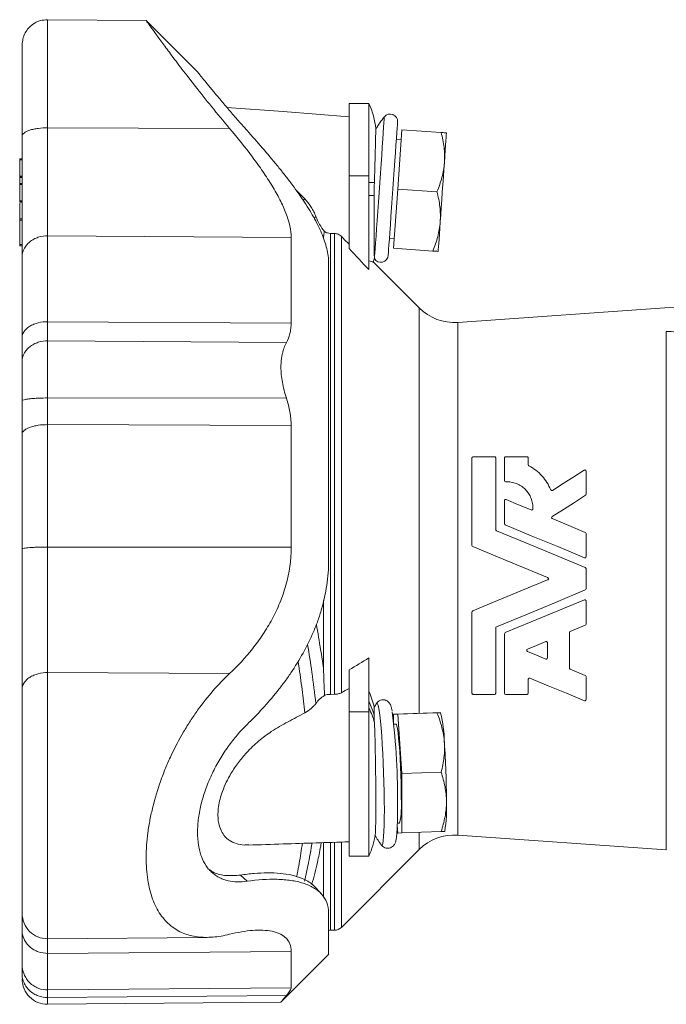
# Model space of a CAD drawing. Header units: millimetres. Extents: x 163 to 693, y 53 to 519.
# Tile 4 of 6: x 168 to 299, y 317 to 516. Entities that reach past the tile are written whole.
import ezdxf

# ---------------------------------------------------------------- set-up
doc = ezdxf.new("R2010")
doc.units = ezdxf.units.MM

msp = doc.modelspace()

# ---------------------------------------------------------------- linework, layer by layer
at = {"color": 7, "linetype": 'Continuous', "lineweight": 15}
for p, q in [((194.01, 515.9), (174.08, 516.07)), ((204.34, 505.52), (194.01, 515.85)), ((238.94, 499.16), (234.94, 499.16)), ((234.94, 499.16), (234.94, 484.55)), ((238.94, 499.16), (238.94, 484.55)), ((244.78, 481.87), (245.62, 493.84)), ((245.62, 493.84), (253.53, 493.29)), ((245.48, 491.85), (244.48, 491.92)), ((168.43, 487.98), (168.94, 487.98)), ((168.43, 487.8), (168.43, 484.5)), ((168.43, 484.31), (168.94, 484.31)), ((168.43, 484.2), (168.43, 482.98)), ((234.94, 484.55), (234.94, 469.84)), ((238.94, 484.55), (238.94, 465.59)), ((168.43, 482.96), (168.94, 482.96)), ((168.43, 482.78), (168.43, 479.48)), ((224.17, 481.74), (226.01, 479.86)), ((243.94, 469.9), (244.78, 481.87)), ((244.78, 481.87), (252.69, 481.32)), ((168.43, 479.3), (168.94, 479.3)), ((168.43, 475.57), (168.43, 470.67)), ((231.99, 472.9), (231.17, 472.9)), ((243.09, 471.97), (244.08, 471.9)), ((168.43, 470.39), (168.94, 470.39)), ((243.94, 469.9), (251.85, 469.35)), ((249.12, 457.85), (239.8, 467.17)), ((300.56, 458), (256.89, 454.94)), ((259.75, 409.87), (259.75, 427.56)), ((259.99, 427.8), (264.31, 427.8)), ((264.55, 427.56), (264.55, 413.07)), ((266.32, 423), (266.32, 427.56)), ((266.56, 427.8), (270.88, 427.8)), ((271.12, 427.56), (271.12, 426.19)), ((282.79, 424.89), (282.79, 420.22)), ((266.32, 414.26), (266.32, 418.93)), ((282.79, 412.31), (282.79, 407.64)), ((282.79, 405.2), (282.79, 401.11)), ((282.79, 398.68), (282.79, 394)), ((259.75, 380.04), (259.75, 396.44)), ((282.64, 393.78), (279.58, 392.51)), ((264.55, 393.24), (264.55, 380.04)), ((266.32, 380.04), (266.32, 392.05)), ((279.43, 392.29), (279.43, 385.13)), ((274.99, 390.25), (274.99, 387.17)), ((238.94, 387.18), (238.94, 376.26)), ((234.94, 384.73), (234.94, 376.26)), ((279.58, 384.91), (282.64, 383.64)), ((271.12, 382.86), (271.12, 380.04)), ((282.79, 383.42), (282.79, 378.75)), ((231.17, 379.81), (231.99, 379.82)), ((264.31, 379.8), (259.99, 379.8)), ((270.88, 379.8), (266.56, 379.8)), ((234.94, 376.26), (234.94, 347.16)), ((238.94, 376.26), (238.94, 347.16)), ((243.94, 375.78), (251.85, 376.06)), ((244.78, 375.8), (252.69, 376.07)), ((253.42, 376.04), (253.37, 376.12)), ((244.78, 375.8), (243.94, 375.78)), ((243.94, 375.78), (243.94, 374.13)), ((245.62, 363.81), (244.78, 375.8)), ((244.43, 373.79), (243.98, 373.77)), ((245.62, 363.81), (253.53, 364.09)), ((245.62, 351.81), (245.62, 363.81)), ((244.67, 353.37), (244.78, 351.8)), ((244.68, 353.79), (245.13, 353.8)), ((245.62, 351.81), (253.53, 352.09)), ((254.2, 352.09), (254.25, 352.19)), ((244.78, 351.8), (245.62, 351.81)), ((256.89, 351.37), (298.99, 348.42)), ((233.4, 332.74), (249.12, 348.46)), ((234.94, 347.16), (238.94, 347.16)), ((212.99, 343.31), (210.76, 343.23)), ((214.33, 342.05), (213, 343.31)), ((231.17, 332.16), (231.99, 332.16)), ((174.08, 330.45), (206.27, 330.73)), ((221.19, 317.64), (230.86, 327.31)), ((174.08, 317.21), (221.19, 317.63))]:
    msp.add_line(p, q, dxfattribs=at)
at = {"color": 8, "linetype": 'Continuous', "lineweight": 0}
for p, q in [((174.08, 494.23), (210.79, 494.12)), ((168.43, 487.8), (168.94, 487.8)), ((168.43, 484.5), (168.94, 484.5)), ((168.43, 484.2), (168.94, 484.2)), ((234.94, 484.55), (238.94, 484.55)), ((168.43, 482.78), (168.94, 482.78)), ((238.94, 483.16), (240.05, 483.16)), ((168.43, 479.48), (168.94, 479.48)), ((225.67, 479.58), (226.01, 479.86)), ((238.94, 480.56), (240.01, 480.56)), ((168.43, 479.2), (168.94, 479.2)), ((168.43, 475.84), (168.94, 475.84)), ((168.43, 475.57), (168.94, 475.57)), ((227.89, 476), (228.24, 476.31)), ((174.08, 472.41), (223.23, 472.05)), ((229.75, 471.88), (229.75, 472.17)), ((231.17, 472.9), (231.17, 379.81)), ((231.99, 379.82), (231.99, 472.9)), ((233.4, 472.29), (233.4, 380.15)), ((168.43, 470.67), (168.94, 470.67)), ((249.12, 457.85), (249.12, 375.96)), ((174.08, 455.07), (223.23, 454.8)), ((256.89, 454.94), (256.89, 351.37)), ((298.99, 348.42), (298.99, 453.08)), ((174.08, 451.2), (222.28, 450.86)), ((174.08, 439.67), (222.28, 439.62)), ((174.08, 434.28), (223.23, 434.13)), ((174.08, 409.55), (223.23, 409.52)), ((229.75, 385.13), (229.75, 398.78)), ((174.08, 384.21), (210.79, 384)), ((234.94, 376.26), (238.94, 376.26)), ((249.12, 351.93), (249.12, 348.46)), ((229.75, 338.78), (229.75, 349.79)), ((231.17, 349.85), (231.17, 332.16)), ((231.99, 332.16), (231.99, 349.91)), ((233.4, 349.91), (233.4, 332.74)), ((174.08, 327.5), (223.23, 327.89)), ((174.08, 320.11), (223.23, 320.54)), ((174.08, 318.6), (222.28, 318.98))]:
    msp.add_line(p, q, dxfattribs=at)
at = {"color": 7, "linetype": 'Continuous', "lineweight": 15, "flags": 128}
for points in [[(234.94, 496.47), (221.6, 497.5), (210.26, 498.37)], [(242.84, 468.48), (242.84, 468.48), (242.85, 468.61), (242.88, 469.02), (242.93, 469.69), (242.99, 470.61), (243.07, 471.76), (243.17, 473.12), (243.27, 474.66), (243.39, 476.35), (243.52, 478.15), (243.65, 480.03), (243.78, 481.94), (243.92, 483.86), (244.05, 485.74), (244.18, 487.54), (244.29, 489.22), (244.4, 490.76), (244.5, 492.12), (244.58, 493.27), (244.64, 494.19), (244.69, 494.86), (244.72, 495.27), (244.73, 495.41), (244.73, 495.41)], [(254.18, 487.23), (254.27, 488.53), (254.35, 489.71), (254.42, 490.74), (254.48, 491.61), (254.53, 492.3), (254.57, 492.81), (254.59, 493.11), (254.6, 493.22)], [(253.34, 475.26), (253.44, 476.66), (253.54, 478.15), (253.65, 479.68), (253.76, 481.25), (253.87, 482.81), (253.98, 484.34), (254.08, 485.83), (254.18, 487.23)], [(252.92, 469.27), (252.93, 469.38), (252.95, 469.68), (252.99, 470.19), (253.03, 470.88), (253.1, 471.75), (253.17, 472.78), (253.25, 473.96), (253.34, 475.26)], [(276.01, 421.01), (278.16, 422.38), (280.3, 423.74), (282.42, 425.1)], [(282.68, 420.02), (280.44, 418.59), (278.2, 417.16), (275.94, 415.72)], [(266.65, 419.16), (269.17, 418.11), (271.71, 417.06)], [(282.46, 407.41), (277.06, 409.65), (271.73, 411.86), (266.47, 414.04)], [(275.97, 415.3), (279.29, 413.92), (282.64, 412.53)], [(264.7, 412.85), (270.6, 410.41), (276.59, 407.93), (282.64, 405.42)], [(275.03, 403.38), (269.95, 405.48), (264.9, 407.58), (259.9, 409.65)], [(259.9, 396.66), (264.9, 398.74), (269.95, 400.83), (275.03, 402.93)], [(282.64, 400.89), (276.59, 398.38), (270.6, 395.9), (264.7, 393.46)], [(266.47, 392.27), (271.73, 394.45), (277.06, 396.66), (282.46, 398.9)], [(270.95, 388.93), (272.8, 389.7), (274.66, 390.47)], [(274.66, 386.95), (272.81, 387.72), (270.95, 388.49)], [(282.46, 378.52), (278.82, 380.03), (275.15, 381.55), (271.45, 383.08)], [(245.48, 358.81), (245.47, 360.3), (245.44, 361.89), (245.4, 363.53), (245.33, 365.18), (245.25, 366.79), (245.16, 368.32), (245.06, 369.72), (244.95, 370.97), (244.84, 372.02), (244.72, 372.84), (244.61, 373.42), (244.5, 373.73), (244.43, 373.79)], [(230.8, 332.12), (230.97, 332.15), (231.17, 332.16)]]:
    msp.add_lwpolyline(points, dxfattribs=at)
at = {"color": 8, "linetype": 'Continuous', "lineweight": 0, "flags": 128}
for points in [[(240.06, 467.81), (240.07, 467.94), (240.1, 468.34), (240.14, 468.99), (240.21, 469.89), (240.28, 471.02), (240.38, 472.36), (240.48, 473.87), (240.6, 475.54), (240.73, 477.34), (240.86, 479.22), (240.99, 481.16), (241.13, 483.11), (241.27, 485.05), (241.4, 486.93), (241.52, 488.72), (241.64, 490.39), (241.75, 491.91), (241.84, 493.25), (241.92, 494.37), (241.98, 495.27), (242.03, 495.93), (242.05, 496.33), (242.06, 496.46), (242.06, 496.46)], [(242.06, 356.5), (242.05, 358.26), (242.03, 360.12), (241.98, 362.05), (241.92, 364.01), (241.84, 365.96), (241.75, 367.87), (241.64, 369.7), (241.52, 371.41), (241.4, 372.99), (241.27, 374.39), (241.13, 375.59), (240.99, 376.56), (240.86, 377.3), (240.73, 377.78), (240.6, 378), (240.48, 377.96)], [(241.48, 349.37), (241.52, 349.33), (241.64, 349.38), (241.75, 349.69), (241.84, 350.26), (241.92, 351.08), (241.98, 352.14), (242.03, 353.41), (242.05, 354.88), (242.06, 356.5)]]:
    msp.add_lwpolyline(points, dxfattribs=at)
at = {"color": 7, "linetype": 'Continuous', "lineweight": 15}
for centre, radius, start, end in [((223.36, 492.16), 17.08, 6.2131, 24.1895), ((261.52, 480.7), 25.03, 140.9937, 147.8708), ((243.23, 495.51), 1.5, 356, 140.9937), ((223.36, 471.56), 17.08, 344.9051, 347.5984), ((261.52, 480.7), 25.03, 210.8203, 211.0063), ((241.35, 468.58), 1.5, 211.0063, 356), ((256.19, 464.92), 10, 225, 274), ((223.36, 373.46), 17.08, 12.7108, 24.1895), ((261.52, 364.38), 25.03, 147.1461, 149.1857), ((96.21, 358.42), 148.52, 359.4631, 6.8936), ((229.33, 369.94), 24.84, 0.408, 14.2105), ((71.47, 357.74), 183.13, 0.1212, 3.8763), ((228.26, 357.49), 17.27, 347.6683, 4.3753), ((229.96, 356.57), 24.68, 349.762, 3.6048), ((223.36, 354.16), 17.08, 335.8105, 350.8547), ((261.52, 364.38), 25.03, 211.4101, 216.8587), ((256.19, 341.39), 10, 86, 135), ((174.03, 335.54), 5.09, 180, 270.3777), ((231.99, 334.16), 2, 270, 315), ((174.03, 322.3), 5.09, 180, 270.371)]:
    msp.add_arc(centre, radius, start, end, dxfattribs=at)
at = {"color": 8, "linetype": 'Continuous', "lineweight": 0}
for centre, radius, start, end in [((299.69, 442.2), 10.89, 72.3618, 93.6819), ((226.99, 372.09), 13.47, 14.8673, 27.4781), ((227.01, 370.8), 13.46, 14.2048, 27.4842)]:
    msp.add_arc(centre, radius, start, end, dxfattribs=at)
at = {"color": 7, "linetype": 'Continuous', "lineweight": 15}
for points, knots in [([(174.08, 516.07), (173.59, 516.04), (172.5, 515.96), (171.17, 515.27), (170.17, 514.36), (169.5, 513.4), (169.03, 512.25), (168.97, 511.41), (168.94, 510.98)], [0, 0, 0, 0, 0.179902, 0.407997, 0.541754, 0.687011, 0.841094, 1, 1, 1, 1]), ([(194.01, 515.84), (194.02, 515.82), (194.05, 515.77), (194.66, 514.93), (195.65, 513.55), (197.07, 511.61), (198.9, 509.14), (201.16, 506.14), (203.93, 502.56), (207.14, 498.52), (209.57, 495.6), (210.79, 494.12)], [0, 0, 0, 0, 0.0877877, 0.1866461, 0.2881836, 0.391022, 0.4962356, 0.6122202, 0.7306249, 0.8640681, 1, 1, 1, 1]), ([(168.94, 492.56), (168.94, 493.58), (168.94, 494.62), (168.94, 496.72), (168.94, 497.78), (168.94, 499.88), (168.94, 500.93), (168.94, 502.94), (168.94, 503.91), (168.94, 505.74), (168.94, 506.58), (168.94, 508.1), (168.94, 508.76), (168.94, 509.85), (168.94, 510.27), (168.94, 510.84), (168.94, 510.98), (168.94, 510.98)], [0, 0, 0, 0, 0.125, 0.125, 0.25, 0.25, 0.375, 0.375, 0.5, 0.5, 0.625, 0.625, 0.75, 0.75, 0.875, 0.875, 1, 1, 1, 1]), ([(204.34, 505.52), (204.34, 505.53), (204.41, 505.44), (204.61, 505.19), (204.69, 505.08), (204.89, 504.84), (205, 504.7), (205.39, 504.21), (205.71, 503.83), (206.26, 503.15), (206.46, 502.91), (206.88, 502.4), (207.1, 502.13), (207.79, 501.3), (208.29, 500.7), (209.09, 499.74), (209.37, 499.41), (209.93, 498.75), (210.22, 498.41), (211.11, 497.38), (211.72, 496.67), (212.99, 495.21), (213.65, 494.47), (214.33, 493.71)], [0, 0, 0, 0, 0.125, 0.125, 0.1875, 0.1875, 0.25, 0.25, 0.375, 0.375, 0.4375, 0.4375, 0.5, 0.5, 0.625, 0.625, 0.6875, 0.6875, 0.75, 0.75, 0.875, 0.875, 1, 1, 1, 1]), ([(223.23, 472.05), (223.23, 473.55), (222.87, 475.19), (222.02, 477.42), (221.83, 477.88), (221.43, 478.79), (221.2, 479.25), (220.5, 480.64), (219.97, 481.57), (218.82, 483.47), (218.2, 484.43), (216.87, 486.36), (216.17, 487.33), (213.99, 490.24), (212.43, 492.18), (210.79, 494.12)], [0, 0, 0, 0, 0.25, 0.25, 0.3125, 0.3125, 0.375, 0.375, 0.5, 0.5, 0.625, 0.625, 0.75, 0.75, 1, 1, 1, 1]), ([(214.33, 493.71), (216.46, 491.32), (218.51, 488.96), (220.9, 486.03), (221.37, 485.44), (222.29, 484.27), (222.74, 483.68), (224.06, 481.93), (224.89, 480.78), (226.42, 478.5), (227.12, 477.37), (228.07, 475.7), (228.36, 475.14), (228.91, 474.04), (229.17, 473.49), (229.85, 471.87), (230.2, 470.83), (230.68, 468.83), (230.81, 467.87), (230.81, 466.96)], [0, 0, 0, 0, 0.25, 0.25, 0.3125, 0.3125, 0.375, 0.375, 0.5, 0.5, 0.625, 0.625, 0.6875, 0.6875, 0.75, 0.75, 0.875, 0.875, 1, 1, 1, 1]), ([(240.05, 483.16), (240.07, 483.84), (240.11, 485.22), (240.17, 487.18), (240.22, 488.99), (240.26, 490.58), (240.29, 491.92), (240.31, 492.96), (240.33, 493.67), (240.34, 494.03), (240.34, 494.01), (240.34, 494)], [0, 0, 0, 0, 0.114502, 0.232292, 0.347351, 0.465723, 0.581229, 0.70003, 0.816515, 0.936319, 1, 1, 1, 1]), ([(253.53, 493.29), (253.79, 492.29), (253.99, 491.28), (254.22, 489.26), (254.25, 488.25), (254.18, 487.23)], [0, 0, 0, 0, 0.5, 0.5, 1, 1, 1, 1]), ([(253.53, 493.29), (253.85, 493.27), (254.12, 493.25), (254.5, 493.22), (254.6, 493.22), (254.6, 493.22)], [0, 0, 0, 0, 0.5, 0.5, 1, 1, 1, 1]), ([(168.94, 468.21), (168.94, 469.65), (168.94, 471.28), (168.94, 474.85), (168.94, 476.81), (168.94, 480.97), (168.94, 483.18), (168.94, 487.77), (168.94, 490.15), (168.94, 492.56)], [0, 0, 0, 0, 0.25, 0.25, 0.5, 0.5, 0.75, 0.75, 1, 1, 1, 1]), ([(168.43, 487.8), (168.43, 487.84), (168.43, 487.89), (168.43, 487.96), (168.43, 487.98), (168.43, 487.98)], [0, 0, 0, 0, 0.5, 0.5, 1, 1, 1, 1]), ([(254.18, 487.23), (254.14, 486.72), (254.08, 486.21), (253.91, 485.21), (253.81, 484.72), (253.42, 483.24), (253.08, 482.27), (252.69, 481.32)], [0, 0, 0, 0, 0.25, 0.25, 0.5, 0.5, 1, 1, 1, 1]), ([(168.43, 484.31), (168.43, 484.31), (168.43, 484.33), (168.43, 484.4), (168.43, 484.45), (168.43, 484.5)], [0, 0, 0, 0, 0.5, 0.5, 1, 1, 1, 1]), ([(168.43, 484.31), (168.43, 484.31), (168.43, 484.3), (168.43, 484.26), (168.43, 484.23), (168.43, 484.2)], [0, 0, 0, 0, 0.5, 0.5, 1, 1, 1, 1]), ([(168.43, 482.78), (168.43, 482.82), (168.43, 482.87), (168.43, 482.94), (168.43, 482.96), (168.43, 482.96)], [0, 0, 0, 0, 0.5, 0.5, 1, 1, 1, 1]), ([(252.69, 481.32), (252.95, 480.32), (253.15, 479.31), (253.38, 477.29), (253.41, 476.28), (253.34, 475.26)], [0, 0, 0, 0, 0.5, 0.5, 1, 1, 1, 1]), ([(168.43, 479.3), (168.43, 479.3), (168.43, 479.32), (168.43, 479.39), (168.43, 479.44), (168.43, 479.48)], [0, 0, 0, 0, 0.5, 0.5, 1, 1, 1, 1]), ([(168.43, 479.3), (168.43, 479.3), (168.43, 479.29), (168.43, 479.25), (168.43, 479.23), (168.43, 479.2)], [0, 0, 0, 0, 0.5, 0.5, 1, 1, 1, 1]), ([(226.01, 479.86), (226.51, 479.35), (226.94, 478.8), (227.5, 477.91), (227.67, 477.61), (227.98, 476.97), (228.12, 476.64), (228.24, 476.31)], [0, 0, 0, 0, 0.5, 0.5, 0.75, 0.75, 1, 1, 1, 1]), ([(240.01, 480.56), (240.01, 479.85), (240.02, 478.42), (240.02, 476.34), (240.02, 474.36), (240.03, 472.57), (240.03, 471), (240.03, 469.71), (240.03, 468.72), (240.04, 468.11), (240.04, 467.83), (240.04, 467.88), (240.04, 467.89)], [0, 0, 0, 0, 0.10592, 0.214883, 0.321285, 0.430773, 0.537176, 0.646666, 0.753072, 0.862563, 0.968972, 1, 1, 1, 1]), ([(168.43, 475.84), (168.43, 476.04), (168.43, 476.46), (168.43, 477.49), (168.43, 478.48), (168.43, 479.05)], [0, 0, 0, 0, 0.288742, 0.581855, 1, 1, 1, 1]), ([(168.43, 475.84), (168.43, 475.82), (168.43, 475.78), (168.43, 475.67), (168.43, 475.61), (168.43, 475.57)], [0, 0, 0, 0, 0.5, 0.5, 1, 1, 1, 1]), ([(229.99, 473.29), (229.61, 473.74), (229.28, 474.21), (228.69, 475.22), (228.44, 475.76), (228.24, 476.31)], [0, 0, 0, 0, 0.5, 0.5, 1, 1, 1, 1]), ([(253.34, 475.26), (253.31, 474.75), (253.24, 474.24), (253.08, 473.24), (252.97, 472.74), (252.58, 471.27), (252.25, 470.3), (251.85, 469.35)], [0, 0, 0, 0, 0.25, 0.25, 0.5, 0.5, 1, 1, 1, 1]), ([(223.23, 472.05), (223.23, 469.68), (223.23, 467.02), (223.23, 461.24), (223.23, 458.11), (223.23, 454.8)], [0, 0, 0, 0, 0.5, 0.5, 1, 1, 1, 1]), ([(231.17, 472.9), (230.95, 472.9), (230.75, 472.93), (230.35, 473.07), (230.16, 473.16), (229.99, 473.29)], [0, 0, 0, 0, 0.5, 0.5, 1, 1, 1, 1]), ([(231.99, 472.9), (232.12, 472.89), (232.25, 472.88), (232.5, 472.83), (232.63, 472.79), (232.87, 472.69), (232.99, 472.62), (233.2, 472.47), (233.31, 472.39), (233.4, 472.29)], [0, 0, 0, 0, 0.25, 0.25, 0.5, 0.5, 0.75, 0.75, 1, 1, 1, 1]), ([(168.43, 470.39), (168.43, 470.39), (168.43, 470.39), (168.43, 470.43), (168.43, 470.45), (168.43, 470.52), (168.43, 470.55), (168.43, 470.62), (168.43, 470.65), (168.43, 470.67)], [0, 0, 0, 0, 0.25, 0.25, 0.5, 0.5, 0.75, 0.75, 1, 1, 1, 1]), ([(251.85, 469.35), (252.18, 469.33), (252.45, 469.31), (252.82, 469.28), (252.92, 469.27), (252.92, 469.27)], [0, 0, 0, 0, 0.5, 0.5, 1, 1, 1, 1]), ([(168.94, 468.21), (168.94, 465.96), (168.94, 463.46), (168.94, 458), (168.94, 455.04), (168.94, 451.92)], [0, 0, 0, 0, 0.5, 0.5, 1, 1, 1, 1]), ([(239.76, 467.13), (239.78, 467.13), (239.81, 467.12), (239.48, 467.2), (239.12, 467.32), (238.94, 467.39)], [0, 0, 0, 0, 0.38289, 0.690486, 1, 1, 1, 1]), ([(230.81, 406.86), (230.81, 409.75), (230.81, 412.67), (230.81, 418.51), (230.81, 421.44), (230.81, 427.23), (230.81, 430.1), (230.81, 435.71), (230.81, 438.46), (230.81, 443.76), (230.81, 446.31), (230.81, 451.19), (230.81, 453.51), (230.81, 457.86), (230.81, 459.9), (230.81, 463.66), (230.81, 465.39), (230.81, 466.96)], [0, 0, 0, 0, 0.125, 0.125, 0.25, 0.25, 0.375, 0.375, 0.5, 0.5, 0.625, 0.625, 0.75, 0.75, 0.875, 0.875, 1, 1, 1, 1]), ([(222.28, 450.86), (222.59, 451.41), (222.82, 452.01), (223.06, 452.99), (223.13, 453.33), (223.21, 454.05), (223.23, 454.42), (223.23, 454.8)], [0, 0, 0, 0, 0.5, 0.5, 0.75, 0.75, 1, 1, 1, 1]), ([(168.94, 447.11), (168.94, 447.79), (168.94, 448.54), (168.94, 450.15), (168.94, 451.02), (168.94, 451.92)], [0, 0, 0, 0, 0.5, 0.5, 1, 1, 1, 1]), ([(222.28, 439.62), (221.93, 440.7), (221.65, 441.77), (221.37, 443.36), (221.3, 443.9), (221.2, 444.93), (221.18, 445.43), (221.18, 446.4), (221.2, 446.88), (221.27, 447.57), (221.3, 447.79), (221.37, 448.23), (221.42, 448.44), (221.56, 449.06), (221.67, 449.46), (221.95, 450.19), (222.11, 450.54), (222.28, 450.86)], [0, 0, 0, 0, 0.25, 0.25, 0.375, 0.375, 0.5, 0.5, 0.625, 0.625, 0.6875, 0.6875, 0.75, 0.75, 0.875, 0.875, 1, 1, 1, 1]), ([(168.94, 447.11), (168.94, 446.65), (168.94, 446.12), (168.94, 444.93), (168.94, 444.28), (168.94, 442.88), (168.94, 442.14), (168.94, 440.63), (168.94, 439.86), (168.94, 439.09)], [0, 0, 0, 0, 0.25, 0.25, 0.5, 0.5, 0.75, 0.75, 1, 1, 1, 1]), ([(222.28, 439.62), (222.59, 438.71), (222.82, 437.79), (223.06, 436.41), (223.13, 435.95), (223.21, 435.04), (223.23, 434.58), (223.23, 434.13)], [0, 0, 0, 0, 0.5, 0.5, 0.75, 0.75, 1, 1, 1, 1]), ([(168.94, 439.09), (168.94, 437.95), (168.94, 436.81), (168.94, 434.57), (168.94, 433.46), (168.94, 432.4)], [0, 0, 0, 0, 0.5, 0.5, 1, 1, 1, 1]), ([(174.08, 434.28), (173.47, 434.29), (172.82, 434.25), (171.88, 434.11), (171.57, 434.05), (170.98, 433.91), (170.7, 433.83), (170.2, 433.64), (169.97, 433.54), (169.59, 433.33), (169.43, 433.21), (169.05, 432.86), (168.94, 432.62), (168.94, 432.4)], [0, 0, 0, 0, 0.25, 0.25, 0.375, 0.375, 0.5, 0.5, 0.625, 0.625, 0.75, 0.75, 1, 1, 1, 1]), ([(223.23, 409.52), (223.23, 413.72), (223.23, 417.92), (223.23, 426.17), (223.23, 430.22), (223.23, 434.13)], [0, 0, 0, 0, 0.5, 0.5, 1, 1, 1, 1]), ([(168.94, 409.17), (168.94, 413.13), (168.94, 417.09), (168.94, 424.88), (168.94, 428.71), (168.94, 432.4)], [0, 0, 0, 0, 0.5, 0.5, 1, 1, 1, 1]), ([(259.75, 427.56), (259.75, 427.62), (259.77, 427.68), (259.86, 427.77), (259.92, 427.8), (259.99, 427.8)], [0, 0, 0, 0, 0.5, 0.5, 1, 1, 1, 1]), ([(264.31, 427.8), (264.38, 427.8), (264.44, 427.77), (264.53, 427.68), (264.55, 427.62), (264.55, 427.56)], [0, 0, 0, 0, 0.5, 0.5, 1, 1, 1, 1]), ([(266.32, 427.56), (266.32, 427.62), (266.34, 427.68), (266.43, 427.77), (266.5, 427.8), (266.56, 427.8)], [0, 0, 0, 0, 0.5, 0.5, 1, 1, 1, 1]), ([(270.88, 427.8), (270.95, 427.8), (271.01, 427.77), (271.1, 427.68), (271.12, 427.62), (271.12, 427.56)], [0, 0, 0, 0, 0.5, 0.5, 1, 1, 1, 1]), ([(271.25, 425.97), (271.76, 425.71), (272.23, 425.4), (273.11, 424.72), (273.51, 424.34), (274.27, 423.51), (274.6, 423.06), (275.19, 422.13), (275.44, 421.64), (275.65, 421.12)], [0, 0, 0, 0, 0.25, 0.25, 0.5, 0.5, 0.75, 0.75, 1, 1, 1, 1]), ([(282.42, 425.1), (282.46, 425.12), (282.5, 425.13), (282.59, 425.13), (282.64, 425.12), (282.75, 425.06), (282.79, 424.98), (282.79, 424.89)], [0, 0, 0, 0, 0.25, 0.25, 0.5, 0.5, 1, 1, 1, 1]), ([(266.57, 422.76), (266.5, 422.76), (266.44, 422.78), (266.35, 422.87), (266.32, 422.94), (266.32, 423)], [0, 0, 0, 0, 0.5, 0.5, 1, 1, 1, 1]), ([(272.05, 417.27), (272.06, 417.64), (272.04, 418), (271.95, 418.53), (271.91, 418.7), (271.82, 419.05), (271.76, 419.22), (271.57, 419.72), (271.4, 420.04), (271.02, 420.64), (270.79, 420.92), (270.29, 421.43), (270.02, 421.66), (269.57, 421.97), (269.41, 422.06), (269.09, 422.23), (268.92, 422.31), (268.42, 422.51), (268.06, 422.62), (267.32, 422.75), (266.95, 422.77), (266.57, 422.76)], [0, 0, 0, 0, 0.125, 0.125, 0.1875, 0.1875, 0.25, 0.25, 0.375, 0.375, 0.5, 0.5, 0.625, 0.625, 0.6875, 0.6875, 0.75, 0.75, 0.875, 0.875, 1, 1, 1, 1]), ([(275.65, 421.12), (275.68, 421.06), (275.73, 421), (275.87, 420.96), (275.94, 420.97), (276.01, 421.01)], [0, 0, 0, 0, 0.5, 0.5, 1, 1, 1, 1]), ([(266.32, 418.93), (266.32, 419.01), (266.36, 419.09), (266.49, 419.18), (266.58, 419.19), (266.65, 419.16)], [0, 0, 0, 0, 0.5, 0.5, 1, 1, 1, 1]), ([(271.71, 417.06), (271.79, 417.03), (271.87, 417.04), (272, 417.12), (272.04, 417.2), (272.05, 417.27)], [0, 0, 0, 0, 0.5, 0.5, 1, 1, 1, 1]), ([(275.94, 415.72), (275.86, 415.67), (275.82, 415.58), (275.84, 415.41), (275.89, 415.33), (275.97, 415.3)], [0, 0, 0, 0, 0.5, 0.5, 1, 1, 1, 1]), ([(174.08, 409.55), (173.47, 409.55), (172.82, 409.55), (171.88, 409.52), (171.57, 409.51), (170.98, 409.48), (170.7, 409.46), (170.2, 409.42), (169.97, 409.4), (169.59, 409.36), (169.43, 409.33), (169.05, 409.26), (168.94, 409.21), (168.94, 409.17)], [0, 0, 0, 0, 0.25, 0.25, 0.375, 0.375, 0.5, 0.5, 0.625, 0.625, 0.75, 0.75, 1, 1, 1, 1]), ([(168.94, 409.17), (168.94, 406.62), (168.94, 404.06), (168.94, 398.99), (168.94, 396.49), (168.94, 391.66), (168.94, 389.32), (168.94, 384.89), (168.94, 382.81), (168.94, 380.88)], [0, 0, 0, 0, 0.25, 0.25, 0.5, 0.5, 0.75, 0.75, 1, 1, 1, 1]), ([(223.23, 409.52), (223.23, 406.88), (222.87, 404.34), (222.02, 401.27), (221.83, 400.66), (221.43, 399.46), (221.2, 398.88), (220.5, 397.16), (219.97, 396.05), (218.82, 393.92), (218.2, 392.89), (216.87, 390.9), (216.17, 389.95), (213.99, 387.21), (212.43, 385.54), (210.79, 384)], [0, 0, 0, 0, 0.25, 0.25, 0.3125, 0.3125, 0.375, 0.375, 0.5, 0.5, 0.625, 0.625, 0.75, 0.75, 1, 1, 1, 1]), ([(214.33, 373.71), (216.46, 375.78), (218.51, 378), (220.9, 381), (221.37, 381.61), (222.29, 382.86), (222.74, 383.49), (224.06, 385.44), (224.89, 386.78), (226.42, 389.54), (227.12, 390.97), (228.07, 393.19), (228.36, 393.94), (228.91, 395.47), (229.17, 396.26), (229.85, 398.64), (230.2, 400.24), (230.68, 403.51), (230.81, 405.17), (230.81, 406.86)], [0, 0, 0, 0, 0.25, 0.25, 0.3125, 0.3125, 0.375, 0.375, 0.5, 0.5, 0.625, 0.625, 0.6875, 0.6875, 0.75, 0.75, 0.875, 0.875, 1, 1, 1, 1]), ([(282.79, 407.64), (282.79, 407.56), (282.75, 407.48), (282.62, 407.39), (282.53, 407.38), (282.46, 407.41)], [0, 0, 0, 0, 0.5, 0.5, 1, 1, 1, 1]), ([(275.03, 402.93), (275.08, 402.95), (275.12, 402.98), (275.17, 403.06), (275.18, 403.11), (275.18, 403.2), (275.17, 403.25), (275.12, 403.33), (275.08, 403.36), (275.03, 403.38)], [0, 0, 0, 0, 0.25, 0.25, 0.5, 0.5, 0.75, 0.75, 1, 1, 1, 1]), ([(282.46, 398.9), (282.53, 398.93), (282.62, 398.92), (282.75, 398.83), (282.79, 398.75), (282.79, 398.68)], [0, 0, 0, 0, 0.5, 0.5, 1, 1, 1, 1]), ([(274.66, 390.47), (274.73, 390.5), (274.82, 390.49), (274.95, 390.4), (274.99, 390.33), (274.99, 390.25)], [0, 0, 0, 0, 0.5, 0.5, 1, 1, 1, 1]), ([(270.95, 388.49), (270.9, 388.51), (270.86, 388.54), (270.81, 388.62), (270.8, 388.67), (270.8, 388.81), (270.86, 388.9), (270.95, 388.93)], [0, 0, 0, 0, 0.25, 0.25, 0.5, 0.5, 1, 1, 1, 1]), ([(274.99, 387.17), (274.99, 387.1), (274.95, 387.02), (274.82, 386.93), (274.73, 386.92), (274.66, 386.95)], [0, 0, 0, 0, 0.5, 0.5, 1, 1, 1, 1]), ([(210.79, 384), (209.64, 382.91), (208.53, 381.75), (206.39, 379.29), (205.35, 377.99), (203.87, 375.92), (203.38, 375.21), (202.43, 373.74), (201.97, 372.99), (200.61, 370.67), (199.77, 369.07), (198.61, 366.61), (198.24, 365.77), (197.54, 364.07), (197.21, 363.21), (196.27, 360.59), (195.75, 358.84), (195.1, 356.22), (194.91, 355.35), (194.57, 353.61), (194.43, 352.74), (194.08, 350.13), (193.97, 348.47), (193.96, 346.09), (193.99, 345.31), (194.09, 343.79), (194.18, 343.05), (194.51, 340.93), (194.84, 339.65), (195.48, 337.89), (195.72, 337.33), (196.25, 336.29), (196.54, 335.81), (197.15, 334.91), (197.48, 334.5), (198.18, 333.73), (198.55, 333.38), (199.71, 332.44), (200.55, 331.95), (201.9, 331.39), (202.36, 331.24), (203.31, 331), (203.81, 330.9), (205.32, 330.71), (206.36, 330.7), (208.52, 330.87), (209.64, 331.06), (210.79, 331.35)], [0, 0, 0, 0, 0.0625, 0.0625, 0.125, 0.125, 0.15625, 0.15625, 0.1875, 0.1875, 0.25, 0.25, 0.28125, 0.28125, 0.3125, 0.3125, 0.375, 0.375, 0.40625, 0.40625, 0.4375, 0.4375, 0.5, 0.5, 0.53125, 0.53125, 0.5625, 0.5625, 0.625, 0.625, 0.65625, 0.65625, 0.6875, 0.6875, 0.71875, 0.71875, 0.75, 0.75, 0.8125, 0.8125, 0.84375, 0.84375, 0.875, 0.875, 0.9375, 0.9375, 1, 1, 1, 1]), ([(279.43, 385.13), (279.43, 385.09), (279.45, 385.04), (279.5, 384.96), (279.53, 384.93), (279.58, 384.91)], [0, 0, 0, 0, 0.5, 0.5, 1, 1, 1, 1]), ([(271.45, 383.08), (271.38, 383.11), (271.29, 383.1), (271.16, 383.01), (271.12, 382.94), (271.12, 382.86)], [0, 0, 0, 0, 0.5, 0.5, 1, 1, 1, 1]), ([(168.94, 335.6), (168.94, 335.59), (168.94, 335.56), (168.94, 336.08), (168.94, 337.25), (168.94, 339.17), (168.94, 341.82), (168.94, 345.2), (168.94, 349.17), (168.94, 353.57), (168.94, 358.2), (168.94, 362.82), (168.94, 367.25), (168.94, 371.34), (168.94, 374.98), (168.94, 378.17), (168.94, 380), (168.94, 380.88)], [0, 0, 0, 0, 0.025256, 0.088364, 0.155756, 0.227019, 0.301489, 0.378261, 0.456238, 0.534215, 0.610987, 0.685456, 0.756719, 0.824112, 0.887219, 0.945851, 1, 1, 1, 1]), ([(233.4, 380.15), (233.31, 380.1), (233.21, 380.05), (232.99, 379.97), (232.87, 379.94), (232.63, 379.88), (232.51, 379.86), (232.25, 379.83), (232.12, 379.82), (231.99, 379.82)], [0, 0, 0, 0, 0.25, 0.25, 0.5, 0.5, 0.75, 0.75, 1, 1, 1, 1]), ([(259.99, 379.8), (259.93, 379.8), (259.86, 379.83), (259.77, 379.92), (259.75, 379.98), (259.75, 380.04)], [0, 0, 0, 0, 0.5, 0.5, 1, 1, 1, 1]), ([(264.55, 380.04), (264.55, 379.98), (264.53, 379.92), (264.44, 379.83), (264.38, 379.8), (264.31, 379.8)], [0, 0, 0, 0, 0.5, 0.5, 1, 1, 1, 1]), ([(266.56, 379.8), (266.5, 379.8), (266.43, 379.83), (266.35, 379.92), (266.32, 379.98), (266.32, 380.04)], [0, 0, 0, 0, 0.5, 0.5, 1, 1, 1, 1]), ([(271.12, 380.04), (271.12, 379.98), (271.1, 379.92), (271.01, 379.83), (270.95, 379.8), (270.88, 379.8)], [0, 0, 0, 0, 0.5, 0.5, 1, 1, 1, 1]), ([(228.24, 377.98), (228.12, 377.8), (227.99, 377.63), (227.68, 377.29), (227.5, 377.13), (226.94, 376.65), (226.51, 376.35), (226.01, 376.08)], [0, 0, 0, 0, 0.25, 0.25, 0.5, 0.5, 1, 1, 1, 1]), ([(228.24, 377.98), (228.44, 378.27), (228.69, 378.56), (229.27, 379.09), (229.61, 379.35), (229.99, 379.59)], [0, 0, 0, 0, 0.5, 0.5, 1, 1, 1, 1]), ([(229.99, 379.59), (230.16, 379.66), (230.35, 379.72), (230.74, 379.79), (230.96, 379.81), (231.17, 379.81)], [0, 0, 0, 0, 0.5, 0.5, 1, 1, 1, 1]), ([(243.63, 376.46), (243.6, 376.65), (243.52, 377.07), (243.4, 377.47), (243.23, 377.85), (243.01, 378.18), (242.65, 378.49), (242.13, 378.71), (241.54, 378.71), (241.03, 378.52), (240.66, 378.22), (240.54, 378.03), (240.48, 377.94)], [0, 0, 0, 0, 0.170372, 0.37839, 0.480372, 0.555638, 0.63104, 0.708719, 0.788525, 0.866384, 0.934682, 1, 1, 1, 1]), ([(282.79, 378.75), (282.79, 378.67), (282.76, 378.6), (282.66, 378.53), (282.62, 378.51), (282.54, 378.5), (282.5, 378.51), (282.46, 378.52)], [0, 0, 0, 0, 0.5, 0.5, 0.75, 0.75, 1, 1, 1, 1]), ([(226.01, 376.08), (224.88, 375.48), (222.61, 374.28), (219.47, 372.53), (216.66, 370.45), (214.43, 368.31), (212.56, 366.07), (211.19, 364.04), (210.12, 362.06), (209.39, 360.33), (208.87, 358.67), (208.55, 357.12), (208.43, 355.64), (208.52, 353.87), (209.01, 352.3), (209.84, 351.08), (210.83, 350.2), (212.14, 349.61), (213.47, 349.32), (214.36, 349.41), (214.67, 349.44)], [0, 0, 0, 0, 0.103014, 0.205911, 0.285829, 0.365663, 0.424355, 0.482961, 0.525399, 0.567785, 0.602453, 0.637091, 0.671907, 0.70672, 0.77057, 0.812306, 0.854095, 0.911851, 0.969702, 1, 1, 1, 1]), ([(240.01, 375.55), (240.01, 375.91), (240.02, 376.58), (240.02, 377.11), (240.02, 377.17), (240.02, 377.2)], [0, 0, 0, 0, 0.366067, 0.690753, 1, 1, 1, 1]), ([(251.85, 376.06), (252.25, 376.07), (252.59, 376.08), (253.1, 376.1), (253.27, 376.1), (253.34, 376.1)], [0, 0, 0, 0, 0.5, 0.5, 1, 1, 1, 1]), ([(253.34, 376.1), (253.33, 376.1), (253.31, 376.1), (252.91, 376.08), (252.69, 376.07)], [0, 0, 0, 0, 0.428865, 1, 1, 1, 1]), ([(252.69, 376.07), (253.09, 375.1), (253.42, 374.13), (253.93, 372.14), (254.11, 371.14), (254.18, 370.12)], [0, 0, 0, 0, 0.5, 0.5, 1, 1, 1, 1]), ([(240.05, 374.1), (240.06, 373.83), (240.1, 373.11), (240.15, 371.7), (240.2, 369.9), (240.24, 367.91), (240.28, 365.84), (240.31, 363.69), (240.32, 361.56), (240.34, 359.48), (240.34, 357.54), (240.33, 355.76), (240.32, 354.23), (240.3, 352.97), (240.27, 352.06), (240.24, 351.54), (240.22, 351.46), (240.22, 351.44)], [0, 0, 0, 0, 0.043041, 0.112971, 0.184929, 0.254884, 0.326848, 0.397188, 0.469531, 0.540521, 0.613538, 0.685063, 0.758661, 0.830163, 0.903771, 0.974707, 1, 1, 1, 1]), ([(204.34, 351.97), (204.34, 352.91), (204.41, 353.87), (204.61, 355.35), (204.69, 355.85), (204.89, 356.86), (205, 357.37), (205.39, 358.89), (205.71, 359.9), (206.26, 361.41), (206.46, 361.91), (206.88, 362.9), (207.1, 363.38), (207.79, 364.82), (208.29, 365.75), (209.09, 367.11), (209.37, 367.55), (209.93, 368.42), (210.22, 368.84), (211.11, 370.07), (211.72, 370.85), (212.99, 372.34), (213.65, 373.04), (214.33, 373.71)], [0, 0, 0, 0, 0.125, 0.125, 0.1875, 0.1875, 0.25, 0.25, 0.375, 0.375, 0.4375, 0.4375, 0.5, 0.5, 0.625, 0.625, 0.6875, 0.6875, 0.75, 0.75, 0.875, 0.875, 1, 1, 1, 1]), ([(254.18, 370.12), (254.21, 369.61), (254.22, 369.1), (254.2, 368.08), (254.16, 367.58), (253.98, 366.07), (253.78, 365.08), (253.53, 364.09)], [0, 0, 0, 0, 0.25, 0.25, 0.5, 0.5, 1, 1, 1, 1]), ([(254.6, 358.13), (254.6, 358.63), (254.57, 359.14), (254.47, 360.16), (254.4, 360.66), (254.12, 362.16), (253.85, 363.13), (253.53, 364.09)], [0, 0, 0, 0, 0.25, 0.25, 0.5, 0.5, 1, 1, 1, 1]), ([(253.53, 352.09), (253.85, 353.08), (254.12, 354.08), (254.5, 356.1), (254.6, 357.11), (254.6, 358.13)], [0, 0, 0, 0, 0.5, 0.5, 1, 1, 1, 1]), ([(241.48, 349.38), (241.51, 349.34), (241.61, 349.2), (241.91, 348.94), (242.42, 348.72), (243.01, 348.7), (243.53, 348.89), (243.9, 349.19), (244.13, 349.5), (244.27, 349.79), (244.37, 350.1), (244.46, 350.54), (244.54, 351.18), (244.62, 352.09), (244.67, 353.19), (244.71, 354.48), (244.73, 355.76), (244.73, 356.63), (244.73, 356.98)], [0, 0, 0, 0, 0.017016, 0.053049, 0.090142, 0.128288, 0.165797, 0.198538, 0.231141, 0.267581, 0.314858, 0.388393, 0.499943, 0.604532, 0.714955, 0.822377, 0.928577, 1, 1, 1, 1]), ([(253.53, 352.09), (253.77, 352.1), (254.16, 352.11), (254.15, 352.11), (254.15, 352.12)], [0, 0, 0, 0, 0.605887, 1, 1, 1, 1]), ([(204.34, 351.97), (204.34, 351.03), (204.41, 350.16), (204.61, 348.93), (204.69, 348.53), (204.89, 347.77), (205, 347.4), (205.39, 346.36), (205.71, 345.74), (206.26, 344.91), (206.46, 344.65), (206.88, 344.17), (207.1, 343.95), (207.79, 343.35), (208.29, 343.01), (209.09, 342.62), (209.37, 342.5), (209.93, 342.3), (210.22, 342.22), (211.11, 342.02), (211.72, 341.95), (212.99, 341.92), (213.65, 341.96), (214.33, 342.05)], [0, 0, 0, 0, 0.125, 0.125, 0.1875, 0.1875, 0.25, 0.25, 0.375, 0.375, 0.4375, 0.4375, 0.5, 0.5, 0.625, 0.625, 0.6875, 0.6875, 0.75, 0.75, 0.875, 0.875, 1, 1, 1, 1]), ([(214.67, 349.36), (216.98, 349.44), (223.74, 349.66), (230.5, 349.88), (234.94, 350.02)], [0, 0, 0, 0, 0.3420658, 1, 1, 1, 1]), ([(206.71, 344.41), (207.02, 344.22), (208.03, 343.56), (210.11, 343.07), (212.02, 343.23), (213, 343.31)], [0, 0, 0, 0, 0.172635, 0.57939, 1, 1, 1, 1]), ([(213, 343.31), (213.94, 343.44), (215.82, 343.68), (218.5, 343.79), (221.06, 343.69), (223.43, 343.32), (225.7, 342.61), (227.28, 341.74), (227.98, 340.99), (228.16, 340.79)], [0, 0, 0, 0, 0.1478646, 0.2960714, 0.4442531, 0.5958544, 0.7473977, 0.9334731, 1, 1, 1, 1]), ([(214.33, 342.05), (216.46, 342.36), (218.51, 342.5), (220.9, 342.44), (221.37, 342.41), (222.29, 342.34), (222.74, 342.29), (224.06, 342.09), (224.89, 341.91), (226.42, 341.43), (227.12, 341.13), (228.07, 340.58), (228.36, 340.38), (228.91, 339.95), (229.17, 339.71), (229.85, 338.96), (230.2, 338.39), (230.68, 337.12), (230.81, 336.42), (230.81, 335.65)], [0, 0, 0, 0, 0.25, 0.25, 0.3125, 0.3125, 0.375, 0.375, 0.5, 0.5, 0.625, 0.625, 0.6875, 0.6875, 0.75, 0.75, 0.875, 0.875, 1, 1, 1, 1]), ([(229.39, 339.46), (229.2, 339.67), (228.8, 340.12), (228.39, 340.57), (228.18, 340.81)], [0, 0, 0, 0, 0.467436, 1, 1, 1, 1]), ([(168.94, 335.34), (168.94, 335.11), (168.94, 334.4), (168.94, 333.03), (168.94, 332.09)], [0, 0, 0, 0, 0.314306, 1, 1, 1, 1]), ([(230.81, 335.65), (230.81, 334.52), (230.81, 332.24), (230.81, 329.77), (230.81, 328.08), (230.81, 327.27), (230.81, 327.34), (230.81, 327.37)], [0, 0, 0, 0, 0.218194, 0.440708, 0.6664, 0.894024, 1, 1, 1, 1]), ([(223.23, 327.89), (223.23, 329.03), (222.87, 329.93), (222.02, 330.78), (221.83, 330.93), (221.43, 331.21), (221.2, 331.34), (220.5, 331.67), (219.97, 331.84), (218.82, 332.08), (218.2, 332.15), (216.87, 332.2), (216.17, 332.19), (213.99, 332.02), (212.43, 331.75), (210.79, 331.35)], [0, 0, 0, 0, 0.25, 0.25, 0.3125, 0.3125, 0.375, 0.375, 0.5, 0.5, 0.625, 0.625, 0.75, 0.75, 1, 1, 1, 1]), ([(168.94, 332.09), (168.94, 330.37), (168.94, 328.92), (168.94, 326.59), (168.94, 325.72), (168.94, 325.15)], [0, 0, 0, 0, 0.5, 0.5, 1, 1, 1, 1]), ([(223.23, 327.89), (223.23, 326.07), (223.23, 324.53), (223.23, 322.06), (223.23, 321.14), (223.23, 320.54)], [0, 0, 0, 0, 0.5, 0.5, 1, 1, 1, 1]), ([(168.94, 323.27), (168.94, 323.72), (168.94, 324.11), (168.94, 324.74), (168.94, 324.99), (168.94, 325.15)], [0, 0, 0, 0, 0.5, 0.5, 1, 1, 1, 1]), ([(168.94, 323.27), (168.94, 322.92), (168.94, 322.53), (168.94, 322.48), (168.94, 322.47)], [0, 0, 0, 0, 0.875141, 1, 1, 1, 1]), ([(222.28, 318.98), (222.59, 319.35), (222.82, 319.67), (223.06, 320.06), (223.13, 320.18), (223.21, 320.38), (223.23, 320.47), (223.23, 320.54)], [0, 0, 0, 0, 0.5, 0.5, 0.75, 0.75, 1, 1, 1, 1]), ([(221.19, 317.64), (221.2, 317.66), (221.23, 317.7), (221.57, 318.11), (221.96, 318.59), (222.23, 318.92), (222.28, 318.98)], [0, 0, 0, 0, 0.299815, 0.609221, 0.926802, 1, 1, 1, 1])]:
    msp.add_open_spline(points, degree=3, knots=knots, dxfattribs=at)
at = {"color": 8, "linetype": 'Continuous', "lineweight": 0}
for points, knots in [([(174.08, 494.23), (174.08, 495.44), (174.08, 496.67), (174.08, 499.16), (174.08, 500.42), (174.08, 502.91), (174.08, 504.15), (174.08, 506.54), (174.08, 507.69), (174.08, 509.85), (174.08, 510.86), (174.08, 512.65), (174.08, 513.44), (174.08, 514.72), (174.08, 515.23), (174.08, 515.9), (174.08, 516.07), (174.08, 516.07)], [0, 0, 0, 0, 0.125, 0.125, 0.25, 0.25, 0.375, 0.375, 0.5, 0.5, 0.625, 0.625, 0.75, 0.75, 0.875, 0.875, 1, 1, 1, 1]), ([(174.08, 494.23), (173.47, 494.23), (172.82, 494.2), (171.88, 494.08), (171.57, 494.02), (170.98, 493.9), (170.7, 493.83), (170.2, 493.66), (169.97, 493.57), (169.59, 493.38), (169.43, 493.28), (169.05, 492.97), (168.94, 492.76), (168.94, 492.56)], [0, 0, 0, 0, 0.25, 0.25, 0.375, 0.375, 0.5, 0.5, 0.625, 0.625, 0.75, 0.75, 1, 1, 1, 1]), ([(174.08, 494.23), (174.08, 492.07), (174.08, 489.94), (174.08, 485.83), (174.08, 483.85), (174.08, 480.11), (174.08, 478.36), (174.08, 475.16), (174.08, 473.7), (174.08, 472.41)], [0, 0, 0, 0, 0.25, 0.25, 0.5, 0.5, 0.75, 0.75, 1, 1, 1, 1]), ([(174.08, 472.41), (173.47, 472.41), (172.82, 472.33), (171.88, 472.02), (171.57, 471.89), (170.98, 471.58), (170.7, 471.4), (170.2, 470.99), (169.97, 470.76), (169.59, 470.28), (169.43, 470.02), (169.05, 469.24), (168.94, 468.7), (168.94, 468.21)], [0, 0, 0, 0, 0.25, 0.25, 0.375, 0.375, 0.5, 0.5, 0.625, 0.625, 0.75, 0.75, 1, 1, 1, 1]), ([(174.08, 472.41), (174.08, 470.02), (174.08, 467.35), (174.08, 461.54), (174.08, 458.39), (174.08, 455.07)], [0, 0, 0, 0, 0.5, 0.5, 1, 1, 1, 1]), ([(174.08, 455.07), (173.47, 455.07), (172.82, 455.01), (171.88, 454.78), (171.57, 454.68), (170.98, 454.45), (170.7, 454.31), (170.2, 454), (169.97, 453.83), (169.59, 453.47), (169.43, 453.28), (169.05, 452.69), (168.94, 452.29), (168.94, 451.92)], [0, 0, 0, 0, 0.25, 0.25, 0.375, 0.375, 0.5, 0.5, 0.625, 0.625, 0.75, 0.75, 1, 1, 1, 1]), ([(174.08, 451.2), (173.47, 451.2), (172.82, 451.12), (171.88, 450.82), (171.57, 450.7), (170.98, 450.39), (170.7, 450.21), (170.2, 449.81), (169.97, 449.59), (169.59, 449.12), (169.43, 448.87), (169.05, 448.12), (168.94, 447.59), (168.94, 447.11)], [0, 0, 0, 0, 0.25, 0.25, 0.375, 0.375, 0.5, 0.5, 0.625, 0.625, 0.75, 0.75, 1, 1, 1, 1]), ([(174.08, 451.2), (174.08, 450.54), (174.08, 449.77), (174.08, 448.07), (174.08, 447.13), (174.08, 445.12), (174.08, 444.06), (174.08, 441.89), (174.08, 440.77), (174.08, 439.67)], [0, 0, 0, 0, 0.25, 0.25, 0.5, 0.5, 0.75, 0.75, 1, 1, 1, 1]), ([(174.08, 439.67), (173.47, 439.67), (172.82, 439.66), (171.88, 439.62), (171.57, 439.6), (170.98, 439.56), (170.7, 439.53), (170.2, 439.47), (169.97, 439.44), (169.59, 439.38), (169.43, 439.34), (169.05, 439.23), (168.94, 439.16), (168.94, 439.09)], [0, 0, 0, 0, 0.25, 0.25, 0.375, 0.375, 0.5, 0.5, 0.625, 0.625, 0.75, 0.75, 1, 1, 1, 1]), ([(174.08, 409.55), (174.08, 413.77), (174.08, 417.99), (174.08, 426.28), (174.08, 430.36), (174.08, 434.28)], [0, 0, 0, 0, 0.5, 0.5, 1, 1, 1, 1]), ([(174.08, 384.21), (174.08, 385.94), (174.08, 387.81), (174.08, 391.77), (174.08, 393.87), (174.08, 398.2), (174.08, 400.44), (174.08, 404.98), (174.08, 407.27), (174.08, 409.55)], [0, 0, 0, 0, 0.25, 0.25, 0.5, 0.5, 0.75, 0.75, 1, 1, 1, 1]), ([(228.34, 393.99), (228.63, 392.25), (229.14, 389.26), (229.57, 386.34), (229.75, 385.13)], [0, 0, 0, 0, 0.584249, 1, 1, 1, 1]), ([(228.24, 377.98), (227.99, 380.06), (227.51, 383.95), (226.86, 388.01), (226.56, 389.9)], [0, 0, 0, 0, 0.534398, 1, 1, 1, 1]), ([(226.01, 376.08), (225.83, 377.65), (225.46, 380.79), (224.99, 384.28), (224.7, 386.19), (224.66, 386.46)], [0, 0, 0, 0, 0.4603616, 0.9219557, 1, 1, 1, 1]), ([(174.08, 384.21), (173.47, 384.21), (172.82, 384.14), (171.88, 383.9), (171.57, 383.8), (170.98, 383.55), (170.7, 383.4), (170.2, 383.08), (169.97, 382.9), (169.59, 382.52), (169.43, 382.31), (169.05, 381.7), (168.94, 381.27), (168.94, 380.88)], [0, 0, 0, 0, 0.25, 0.25, 0.375, 0.375, 0.5, 0.5, 0.625, 0.625, 0.75, 0.75, 1, 1, 1, 1]), ([(174.08, 384.21), (174.08, 383.17), (174.08, 381), (174.08, 377.22), (174.08, 372.9), (174.08, 368.05), (174.08, 362.8), (174.08, 357.31), (174.08, 351.83), (174.08, 346.96), (174.08, 342.82), (174.08, 339.44), (174.08, 336.57), (174.08, 334.26), (174.08, 332.37), (174.08, 331.09), (174.08, 330.46), (174.08, 330.51), (174.08, 330.52)], [0, 0, 0, 0, 0.05392, 0.112303, 0.175143, 0.242251, 0.313212, 0.387366, 0.463813, 0.54146, 0.603665, 0.66525, 0.72563, 0.78429, 0.840801, 0.907908, 0.970748, 1, 1, 1, 1]), ([(224.39, 343), (224.52, 343.73), (224.9, 345.76), (225.27, 348), (225.48, 349.57), (225.5, 349.72)], [0, 0, 0, 0, 0.331841, 0.935914, 1, 1, 1, 1]), ([(225.97, 342.05), (226.24, 343.31), (226.78, 345.8), (227.23, 348.46), (227.46, 349.78)], [0, 0, 0, 0, 0.506618, 1, 1, 1, 1]), ([(229.33, 349.84), (229.29, 349.6), (229.05, 348.25), (228.45, 345.37), (227.82, 342.92), (227.44, 341.46)], [0, 0, 0, 0, 0.079365, 0.451594, 1, 1, 1, 1]), ([(174.08, 327.5), (173.47, 327.5), (172.82, 327.59), (171.88, 327.92), (171.57, 328.07), (170.98, 328.41), (170.7, 328.61), (170.2, 329.06), (169.97, 329.31), (169.59, 329.83), (169.43, 330.11), (169.05, 330.96), (168.94, 331.55), (168.94, 332.09)], [0, 0, 0, 0, 0.25, 0.25, 0.375, 0.375, 0.5, 0.5, 0.625, 0.625, 0.75, 0.75, 1, 1, 1, 1]), ([(174.08, 327.5), (174.08, 328.21), (174.08, 329.43), (174.08, 330.15), (174.08, 330.45)], [0, 0, 0, 0, 0.581954, 1, 1, 1, 1]), ([(174.08, 327.5), (174.08, 325.67), (174.08, 324.12), (174.08, 321.65), (174.08, 320.72), (174.08, 320.11)], [0, 0, 0, 0, 0.5, 0.5, 1, 1, 1, 1]), ([(174.08, 320.11), (173.47, 320.11), (172.82, 320.21), (171.88, 320.58), (171.57, 320.73), (170.98, 321.11), (170.7, 321.33), (170.2, 321.82), (169.97, 322.09), (169.59, 322.67), (169.43, 322.98), (169.05, 323.91), (168.94, 324.55), (168.94, 325.15)], [0, 0, 0, 0, 0.25, 0.25, 0.375, 0.375, 0.5, 0.5, 0.625, 0.625, 0.75, 0.75, 1, 1, 1, 1]), ([(174.08, 318.6), (173.47, 318.59), (172.82, 318.69), (171.88, 319.02), (171.57, 319.17), (170.98, 319.52), (170.7, 319.72), (170.2, 320.18), (169.97, 320.43), (169.59, 320.97), (169.43, 321.25), (169.05, 322.12), (168.94, 322.71), (168.94, 323.27)], [0, 0, 0, 0, 0.25, 0.25, 0.375, 0.375, 0.5, 0.5, 0.625, 0.625, 0.75, 0.75, 1, 1, 1, 1]), ([(174.08, 317.29), (174.08, 317.27), (174.08, 317.16), (174.08, 317.58), (174.08, 318.26), (174.08, 318.6)], [0, 0, 0, 0, 0.121573, 0.565353, 1, 1, 1, 1])]:
    msp.add_open_spline(points, degree=3, knots=knots, dxfattribs=at)
at = {"color": 7, "linetype": 'Continuous', "lineweight": 15}
for points in [[(240.05, 483.16), (240.02, 482.29), (240.01, 481.43), (240.01, 480.56)], [(229.99, 473.29), (229.91, 472.98), (229.83, 472.61), (229.75, 472.17)], [(234.94, 470.71), (234.43, 471.24), (233.91, 471.76), (233.4, 472.29)], [(238.94, 465.59), (237.61, 467.01), (236.28, 468.43), (234.94, 469.84)], [(271.12, 426.19), (271.12, 426.1), (271.17, 426.02), (271.25, 425.97)], [(282.79, 420.22), (282.79, 420.14), (282.75, 420.06), (282.68, 420.02)], [(266.47, 414.04), (266.38, 414.07), (266.32, 414.16), (266.32, 414.26)], [(264.55, 413.07), (264.55, 412.98), (264.61, 412.89), (264.7, 412.85)], [(282.64, 412.53), (282.73, 412.5), (282.79, 412.41), (282.79, 412.31)], [(259.9, 409.65), (259.81, 409.68), (259.75, 409.77), (259.75, 409.87)], [(282.64, 405.42), (282.73, 405.38), (282.79, 405.29), (282.79, 405.2)], [(282.79, 401.11), (282.79, 401.02), (282.73, 400.93), (282.64, 400.89)], [(259.75, 396.44), (259.75, 396.54), (259.81, 396.63), (259.9, 396.66)], [(282.79, 394), (282.79, 393.9), (282.73, 393.81), (282.64, 393.78)], [(264.7, 393.46), (264.61, 393.42), (264.55, 393.33), (264.55, 393.24)], [(266.32, 392.05), (266.32, 392.15), (266.38, 392.24), (266.47, 392.27)], [(279.58, 392.51), (279.49, 392.47), (279.43, 392.38), (279.43, 392.29)], [(234.94, 384.73), (236.28, 385.55), (237.61, 386.36), (238.94, 387.18)], [(229.99, 379.59), (229.91, 381.41), (229.83, 383.26), (229.75, 385.13)], [(282.64, 383.64), (282.73, 383.61), (282.79, 383.51), (282.79, 383.42)], [(233.4, 380.15), (233.91, 380.43), (234.43, 380.72), (234.94, 381)], [(240.05, 374.1), (240.02, 374.64), (240.01, 375.12), (240.01, 375.55)]]:
    msp.add_open_spline(points, degree=3, dxfattribs=at)
at = {"color": 8, "linetype": 'Continuous', "lineweight": 0}
for points in [[(174.08, 455.07), (174.08, 453.61), (174.08, 452.3), (174.08, 451.2)], [(174.08, 434.28), (174.08, 436), (174.08, 437.83), (174.08, 439.67)], [(174.08, 320.11), (174.08, 319.85), (174.08, 319.33), (174.08, 318.6)]]:
    msp.add_open_spline(points, degree=3, dxfattribs=at)

doc.saveas('drawing.dxf')
